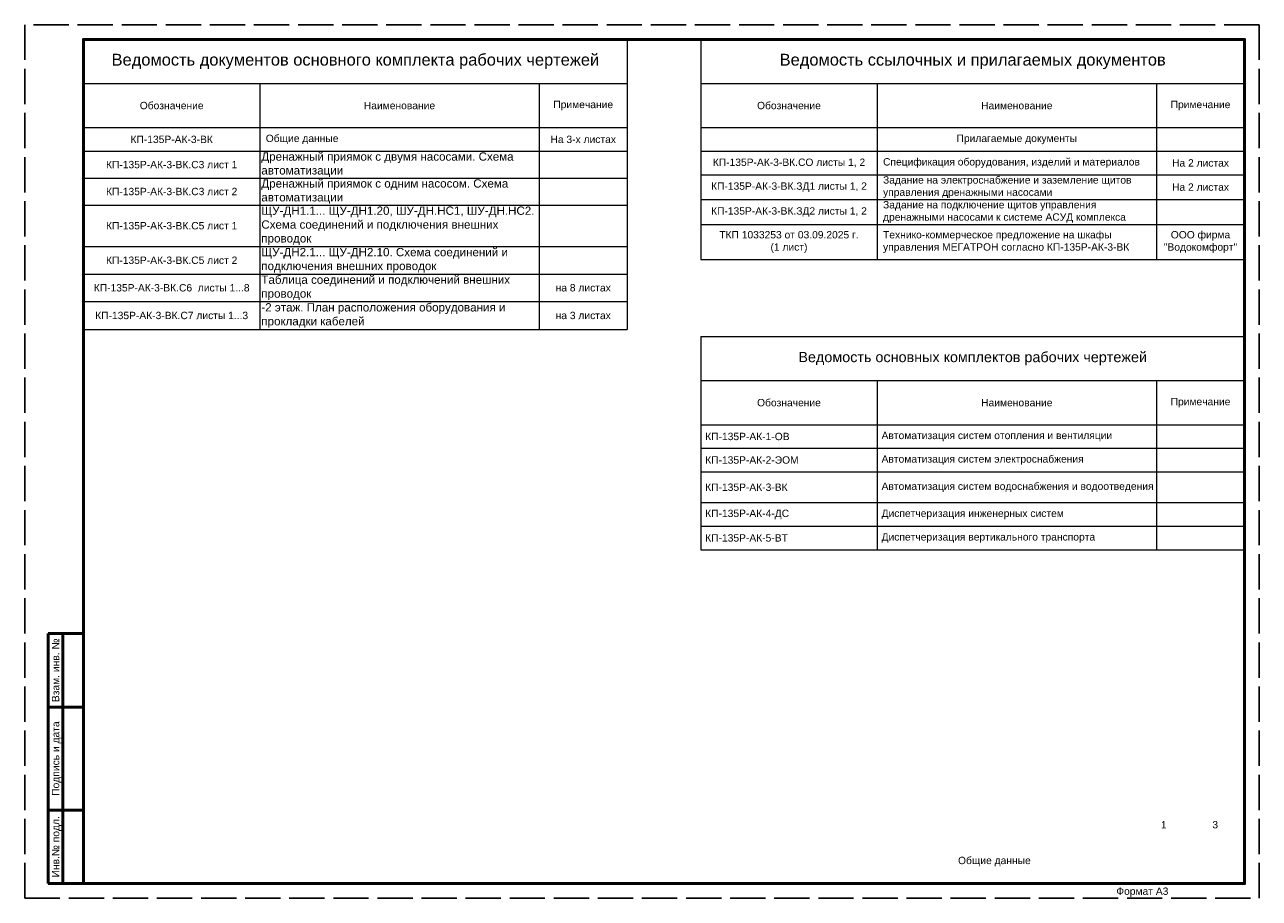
# Paper-space layout '1' of a CAD drawing. Header units: millimetres. Extents: x 159 to 579, y 32 to 329.
import ezdxf
from ezdxf.enums import TextEntityAlignment as Align

# ---------------------------------------------------------------- set-up
doc = ezdxf.new("R2010")
doc.units = ezdxf.units.MM
doc.linetypes.add('ACAD_ISO02W100', pattern=[15, 12, -3])
doc.layers.get('0').update_dxf_attribs({"lineweight": 15})
doc.layers.add('01_ОсновнаяЛиния', color=7, linetype='Continuous', lineweight=50)
doc.layers.add('KPLN-txt_Основная надпись', color=7, linetype='Continuous', lineweight=50)
doc.layers.add('04_РамкаЛиста', color=7, linetype='Continuous')
doc.layers.add('_BMS', color=7, linetype='Continuous')
doc.layers.add('UNPLOTTED', color=2, linetype='Continuous', plot=False)
doc.styles.add('CP.Text', font='arial.ttf')
doc.styles.add('KPLN-ISOCPEUR', font='arial.ttf')

# ---------------------------------------------------------------- blocks, each defined once
blk = doc.blocks.new('*T15')
at = {"linetype": 'ByBlock', "lineweight": -2, "transparency": 16777216}
for p, q in [((0, 0), (185, 0)), ((0, 0), (0, -72.49)), ((185, 0), (185, -72.49)), ((0, -15), (60, -15)), ((60, -15), (60, -72.49)), ((155, -15), (155, -72.49)), ((0, -30), (185, -30)), ((0, -38), (185, -38)), ((0, -46), (185, -46)), ((0, -56.49), (185, -56.49)), ((0, -64.49), (185, -64.49)), ((0, -72.49), (185, -72.49))]:
    blk.add_line(p, q, dxfattribs=at)
at = {"color": 0, "linetype": 'ByBlock', "lineweight": -2, "transparency": 16777216}
blk.add_line((60, -15), (185, -15), dxfattribs=at)
at = {"color": 0, "transparency": 16777216, "style": 'CP.Text'}
for s, insert, char_height, width, attachment_point in [('{\\C256;Ведомость основных комплектов рабочих чертежей\\P}', (92.5, -7.5), 3.5, 182, 5), ('{\\fArial|b0|i0|c0;Обозначение', (30, -22.5), 2.5, 57, 5), ('{\\fArial|b0|i0|c0;Наименование', (107.5, -22.5), 2.5, 92, 5), ('{\\fArial|b0|i0|c0;Примечание', (170, -22.5), 2.5, 27, 5), ('{\\fArial|b0|i0|c0;КП-135Р-АК-1-ОВ', (1.5, -34), 2.5, 57, 4), ('{\\fArial|b0|i0|c0;Автоматизация систем отопления и вентиляции', (61.5, -34), 2.5, 92, 4), ('{\\fArial|b0|i0|c0;', (156.5, -36.5), 2.5, 27, 7), ('{\\fArial|b0|i0|c0;КП-135Р-АК-2-ЭОМ', (1.5, -42), 2.5, 57, 4), ('{\\fArial|b0|i0|c0;Автоматизация систем электроснабжения', (61.5, -42), 2.5, 92, 4), ('{\\fArial|b0|i0|c0;', (156.5, -44.5), 2.5, 27, 7), ('{\\fArial|b0|i0|c0;КП-135Р-АК-3-ВК', (1.5, -51.25), 2.5, 57, 4), ('{\\fArial|b0|i0|c0;Автоматизация систем водоснабжения и водоотведения', (61.5, -51.25), 2.5, 92, 4), ('{\\fArial|b0|i0|c0;', (156.5, -54.99), 2.5, 27, 7), ('{\\fArial|b0|i0|c0;КП-135Р-АК-4-ДС', (1.5, -60.49), 2.5, 57, 4), ('{\\fArial|b0|i0|c0;Диспетчеризация инженерных систем', (61.5, -60.49), 2.5, 92, 4), ('{\\fArial|b0|i0|c0;', (156.5, -62.99), 2.5, 27, 7), ('{\\fArial|b0|i0|c0;КП-135Р-АК-5-ВТ', (1.5, -68.49), 2.5, 57, 4), ('{\\fArial|b0|i0|c0;Диспетчеризация вертикального транспорта', (61.5, -68.49), 2.5, 92, 4), ('{\\fArial|b0|i0|c0;', (156.5, -70.99), 2.5, 27, 7)]:
    blk.add_mtext(s, dxfattribs=dict(at, insert=insert, char_height=char_height, width=width, attachment_point=attachment_point))
blk = doc.blocks.new('*T16')
at = {"color": 0, "lineweight": -2, "transparency": 16777216}
for p, q in [((0, -15), (60, -15)), ((0, -15), (0, -98.6)), ((60, -15), (60, -98.6)), ((155, -15), (155, -38)), ((185, -15), (185, -98.6)), ((0, -30), (185, -30)), ((60, -38), (185, -38)), ((155, -47.15), (185, -47.15)), ((155, -56.31), (185, -56.31)), ((155, -70.42), (185, -70.42)), ((155, -79.77), (185, -79.77)), ((155, -89.15), (185, -89.15)), ((155, -98.6), (185, -98.6))]:
    blk.add_line(p, q, dxfattribs=at)
at = {"color": 0, "linetype": 'ByBlock', "lineweight": -2, "transparency": 16777216}
for p, q in [((60, -15), (185, -15)), ((0, -38), (60, -38)), ((0, -47.15), (60, -47.15)), ((0, -56.31), (60, -56.31)), ((0, -70.42), (60, -70.42)), ((0, -79.77), (60, -79.77)), ((0, -89.15), (60, -89.15)), ((0, -98.6), (60, -98.6))]:
    blk.add_line(p, q, dxfattribs=at)
at = {"linetype": 'ByBlock', "lineweight": -2, "transparency": 16777216}
for p, q in [((155, -38), (155, -98.6)), ((60, -47.15), (155, -47.15)), ((60, -56.31), (155, -56.31)), ((60, -70.42), (155, -70.42)), ((60, -79.77), (155, -79.77)), ((60, -89.15), (155, -89.15)), ((60, -98.6), (155, -98.6))]:
    blk.add_line(p, q, dxfattribs=at)
at = {"layer": 'Defpoints', "color": 8, "linetype": 'ByBlock', "lineweight": 0, "transparency": 16777216}
for p, q in [((0, 0), (185, 0)), ((0, 0), (0, -15)), ((185, 0), (185, -15))]:
    blk.add_line(p, q, dxfattribs=at)
at = {"color": 0, "transparency": 16777216, "style": 'CP.Text'}
for s, insert, char_height, width, attachment_point in [('Ведомость документов основного комплекта рабочих чертежей', (92.5, -7.5), 4, 184.4, 5), ('Обозначение', (30, -22.5), 2.5, 59, 5), ('Наименование', (107.5, -22.5), 2.5, 91, 5), ('Примечание', (170, -22.5), 2.5, 29, 5), ('{\\C256;КП-135Р-АК-3-ВК}', (30, -34), 2.5, 59, 5), ('Общие данные', (62, -34), 2.5, 91, 4), ('На 3-х листах', (170, -34), 2.5, 29, 5), ('{\\C256;КП-135Р-АК-3-ВК.С3 лист 1}', (30, -42.58), 2.5, 59, 5), ('Дренажный приямок с двумя насосами. Схема автоматизации', (60.5, -42.58), 2.8222, 94, 4), ('Дренажный приямок с одним насосом. Схема автоматизации', (60.5, -51.73), 2.8222, 94, 4), ('{\\C256;КП-135Р-АК-3-ВК.С3 лист 2}', (30, -51.73), 2.5, 59, 5), ('ЩУ-ДН1.1... ЩУ-ДН1.20, {\\C256;ШУ-ДН.НС1}, {\\C256;ШУ-ДН.НС2}. Схема соединений и подключения внешних проводок ', (60.5, -63.36), 2.82222, 94, 4), ('{\\C256;КП-135Р-АК-3-ВК.С5 лист 1}', (30, -63.36), 2.5, 59, 5), ('ЩУ-ДН2.1... ЩУ-ДН2.10. Схема соединений и подключения внешних проводок ', (60.5, -75.1), 2.8222, 94, 4), ('{\\C256;КП-135Р-АК-3-ВК.С5 лист 2}', (30, -75.1), 2.5, 59, 5), ('{\\C256;КП-135Р-АК-3-ВК.С6  листы 1...8}', (30, -84.46), 2.5, 59, 5), ('{\\C7;Таблица соединений и подключений внешних проводок}', (60.5, -84.46), 2.8222, 94, 4), ('на 8 листах', (170, -84.46), 2.5, 29, 5), ('-2 этаж. План расположения оборудования и прокладки кабелей', (60.5, -93.87), 2.8222, 94, 4), ('на 3 листах', (170, -93.87), 2.5, 29, 5), ('{\\C256;КП-135Р-АК-3-ВК.С7 листы 1...3}', (30, -93.87), 2.5, 59, 5)]:
    blk.add_mtext(s, dxfattribs=dict(at, insert=insert, char_height=char_height, width=width, attachment_point=attachment_point))
blk = doc.blocks.new('*T17')
at = {"color": 0, "lineweight": -2, "transparency": 16777216}
for p, q in [((0, -15), (60, -15)), ((0, -15), (0, -74.84)), ((60, -15), (60, -74.84)), ((155, -15), (155, -74.84)), ((185, -15), (185, -74.84)), ((0, -30), (185, -30)), ((0, -38), (185, -38)), ((0, -46), (185, -46)), ((0, -54.46), (185, -54.46)), ((0, -62.91), (185, -62.91)), ((0, -74.84), (185, -74.84))]:
    blk.add_line(p, q, dxfattribs=at)
at = {"color": 0, "linetype": 'ByBlock', "lineweight": -2, "transparency": 16777216}
blk.add_line((60, -15), (185, -15), dxfattribs=at)
at = {"layer": 'Defpoints', "color": 8, "linetype": 'ByBlock', "lineweight": 0, "transparency": 16777216}
for p, q in [((0, 0), (185, 0)), ((0, 0), (0, -15)), ((185, 0), (185, -15))]:
    blk.add_line(p, q, dxfattribs=at)
at = {"color": 0, "transparency": 16777216, "style": 'CP.Text'}
for s, insert, char_height, width, attachment_point in [('Ведомость ссылочных и прилагаемых документов', (92.5, -7.5), 4, 184.4, 5), ('Обозначение', (30, -22.5), 2.5, 59, 5), ('Наименование', (107.5, -22.5), 2.5, 91, 5), ('Примечание', (170, -22.5), 2.5, 29, 5), ('Прилагаемые документы', (107.5, -34), 2.5, 91, 5), ('КП-135Р-АК-3-ВК.СО{\\C256; листы 1, 2}', (30, -42), 2.5, 59, 5), ('Спецификация оборудования, изделий и материалов ', (62, -42), 2.5, 91, 4), ('На 2 листах', (170, -42), 2.5, 29, 5), ('КП-135Р-АК-3-ВК.ЗД1{\\C256; листы 1, 2}', (30, -50.23), 2.5, 59, 5), ('Задание на электроснабжение и заземление щитов управления дренажными насосами', (62, -50.23), 2.5, 91, 4), ('На 2 листах', (170, -50.23), 2.5, 29, 5), ('КП-135Р-АК-3-ВК.ЗД2{\\C256; листы 1, 2}', (30, -58.68), 2.5, 59, 5), ('Задание на подключение щитов управления дренажными насосами к системе АСУД комплекса', (62, -58.68), 2.5, 91, 4), ('ТКП {\\C256;1033253 от 03.09.2025 г.\\P(1 лист)}', (30, -68.87), 2.5, 59, 5), ('Технико-коммерческое предложение на шкафы управления МЕГАТРОН согласно КП-135Р-АК-3-ВК', (62, -68.87), 2.5, 91, 4), ('ООО фирма "Водокомфорт"', (170, -68.87), 2.5, 29, 5)]:
    blk.add_mtext(s, dxfattribs=dict(at, insert=insert, char_height=char_height, width=width, attachment_point=attachment_point))
blk = doc.blocks.new('*U22')
at = {"layer": '01_ОсновнаяЛиния'}
for p, q in [((-412, 5), (-412, 90)), ((-400, 90), (-412, 90)), ((-407, 5), (-407, 90)), ((-400, 65), (-412, 65)), ((-400, 30), (-412, 30)), ((-400, 5), (-412, 5))]:
    blk.add_line(p, q, dxfattribs=at)
blk.add_lwpolyline([(-400, 5), (-5, 5), (-5, 292), (-400, 292)], close=True, dxfattribs=at)
at = {"layer": 'UNPLOTTED', "linetype": 'ACAD_ISO02W100', "lineweight": 25}
blk.add_lwpolyline([(-420, 0), (0, 0), (0, 297), (-420, 297)], close=True, dxfattribs=at)
at = {"layer": 'KPLN-txt_Основная надпись', "style": 'KPLN-ISOCPEUR'}
for s, p in [('Взам. инв. №', (-409.5, 77.5)), ('Подпись и дата', (-409.5, 47.5)), ('Инв.№ подл.', (-409.5, 17.5))]:
    blk.add_text(s, height=2.5, rotation=90, dxfattribs=at).set_placement(p, align=Align.MIDDLE_CENTER)
blk.add_text('Формат А3', height=2.5, dxfattribs=at).set_placement((-48.65, 2.41), align=Align.MIDDLE_LEFT)

psp = doc.layouts.new('1')

# ---------------------------------------------------------------- block references
for name, p in [('*T16', (178.81, 323.93)), ('*T17', (388.81, 323.93)), ('*T15', (388.81, 222.92))]:
    psp.add_blockref(name, p)
at = {"layer": '04_РамкаЛиста'}
psp.add_blockref('*U22', (578.81, 31.93), dxfattribs=at)

# ---------------------------------------------------------------- texts
at = {"layer": '_BMS', "color": 0, "char_height": 2.5, "attachment_point": 5, "line_spacing_factor": 0.9, "style": 'CP.Text'}
for s, insert, width in [('1', (546.31, 56.93), 15), ('3', (563.81, 56.93), 20), ('Общие данные', (488.69, 44.43), 67.5727)]:
    psp.add_mtext(s, dxfattribs=dict(at, insert=insert, width=width))

doc.saveas('drawing.dxf')
